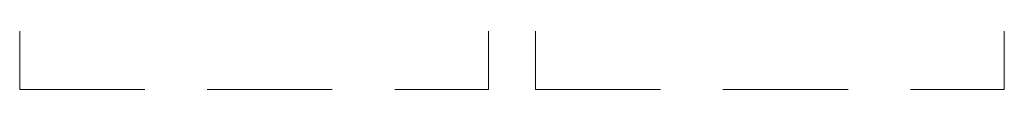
# Paper-space layout 'AD-02 DETAL MONTAŻU DRZWI' of a CAD drawing. Header units: millimetres. Extents: x 0 to 594, y 0 to 550.
# Tile 80 of 99: x 183.43 to 309.43, y 457.09 to 463.59. Entities that reach past the tile are written whole.
import ezdxf
from ezdxf.xclip import XClip

# ---------------------------------------------------------------- set-up
doc = ezdxf.new("R2010")
doc.units = ezdxf.units.MM
doc.header["$MEASUREMENT"] = 0
doc.header["$XCLIPFRAME"] = 0
doc.linetypes.add('przerywama detal', pattern=[120, 80, -40])
doc.layers.add('A_stolarka_Nr_pióra__10', color=7, linetype='Continuous', lineweight=13, true_color=0x4b4b4b)

# ---------------------------------------------------------------- blocks, each defined once
blk = doc.blocks.new('Rysunek_1_1', base_point=(-46422.8, -26825.26))
at = {"layer": 'A_stolarka_Nr_pióra__10', "color": 251, "linetype": 'przerywama detal', "lineweight": 13, "ltscale": 0.2, "true_color": 0x4b4b4b}
for p, q in [((183.43, 517.09), (183.43, 457.09)), ((243.43, 517.09), (243.43, 457.09)), ((249.43, 517.09), (249.43, 457.09)), ((309.43, 517.09), (309.43, 457.09)), ((183.43, 457.09), (243.43, 457.09)), ((249.43, 457.09), (309.43, 457.09))]:
    blk.add_line(p, q, dxfattribs=at)

psp = doc.layouts.new('AD-02 DETAL MONTAŻU DRZWI')

# ---------------------------------------------------------------- block references
at = {"color": 37, "linetype": 'Continuous', "lineweight": 5, "true_color": 0x656532}
ref = psp.add_blockref('Rysunek_1_1', (-46422.8, -26825.26), dxfattribs=at)
XClip(ref).set_block_clipping_path([(39.90003743, 274.842170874), (528.4304887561, 524.007291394)])

doc.saveas('drawing.dxf')
